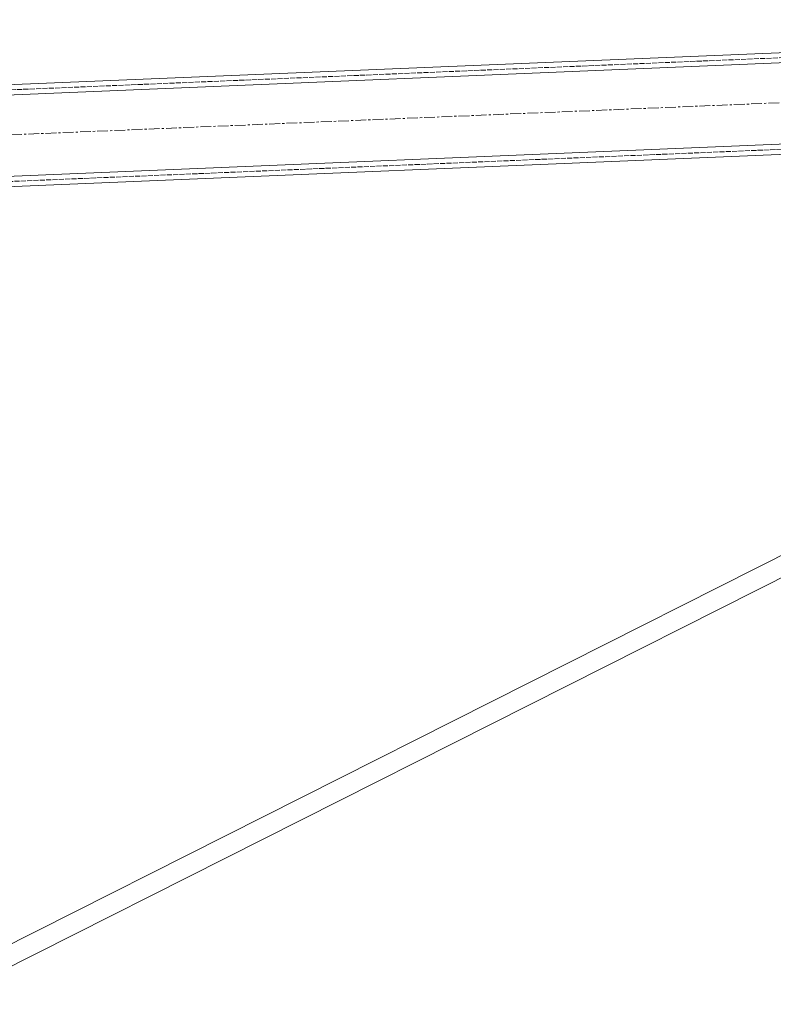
# Model space of a CAD drawing. Header units: millimetres. Extents: x -15129 to 9171, y -18789 to 5877.
# Tile 116 of 256: x -10718 to -10274, y -5830 to -5249. Entities that reach past the tile are written whole.
import ezdxf

# ---------------------------------------------------------------- set-up
doc = ezdxf.new("R2010")
doc.units = ezdxf.units.MM
doc.linetypes.add('ACAD_ISO02W100', pattern=[15, 12, -3])
doc.linetypes.add('CENTER', pattern=[50.8, 31.75, -6.35, 6.35, -6.35])
doc.layers.add('AS_Belki', color=145, linetype='Continuous')

msp = doc.modelspace()

# ---------------------------------------------------------------- linework, layer by layer
at = {"color": 5, "linetype": 'CENTER', "lineweight": 13, "ltscale": 0.2}
msp.add_line((-13078.55, -5414.84, 76020), (-9700.86, -5273.96, 38010), dxfattribs=at)
at = {"layer": 'AS_Belki', "color": 145, "linetype": 'Continuous', "lineweight": 13, "ltscale": 0.25}
for p, q in [((-11859.2, -5334.45), (-9803.24, -5248.7)), ((-9796.99, -5254.44), (-11864.95, -5340.69)), ((-11862.95, -5388.65), (-9794.99, -5302.4)), ((-11856.7, -5394.4), (-9800.73, -5308.65)), ((-9985.48, -5421.53), (-10788.33, -5826.72)), ((-10773.85, -5832.57), (-9981.23, -5432.54))]:
    msp.add_line(p, q, dxfattribs=at)
at = {"layer": 'AS_Belki', "color": 84, "linetype": 'ACAD_ISO02W100', "lineweight": 13, "ltscale": 0.25}
for p, q in [((-11859.08, -5337.45), (-10089.93, -5263.66)), ((-11856.83, -5391.4), (-9800.86, -5305.65))]:
    msp.add_line(p, q, dxfattribs=at)

doc.saveas('drawing.dxf')
